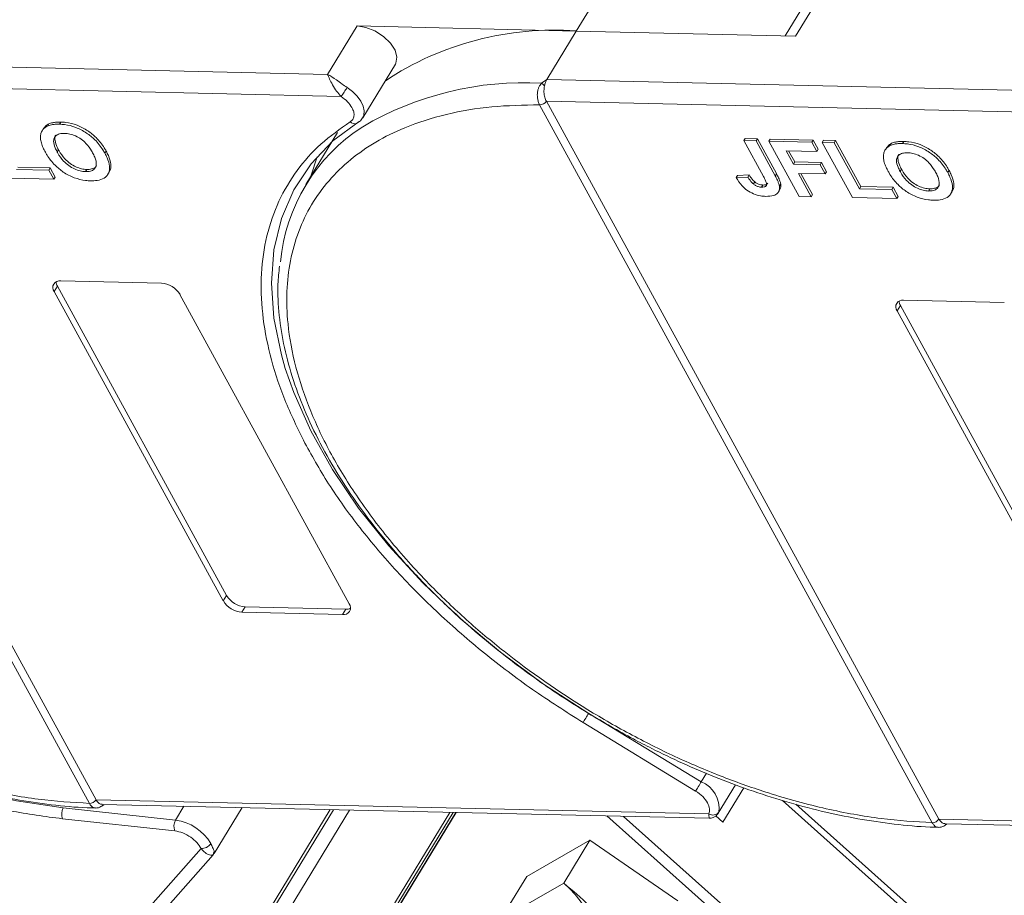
# Model space of a CAD drawing. Header units: millimetres. Extents: x 1675 to 3137, y 343 to 1376.
# Tile 49 of 84: x 2506 to 2562, y 1220 to 1270. Entities that reach past the tile are written whole.
import ezdxf

# ---------------------------------------------------------------- set-up
doc = ezdxf.new("R2010")
doc.units = ezdxf.units.MM

msp = doc.modelspace()

# ---------------------------------------------------------------- linework, layer by layer
at = {"color": 7, "linetype": 'Continuous', "lineweight": 15}
for p, q in [((2539.477, 1272.651), (2537.609, 1269.582)), ((2550.128, 1269.295), (2551.996, 1272.364)), ((2551.182, 1272.018), (2549.533, 1269.309)), ((2525.09, 1269.87), (2523.409, 1267.108)), ((2537.609, 1269.582), (2525.09, 1269.87)), ((2535.928, 1266.82), (2537.609, 1269.582)), ((2537.609, 1269.582), (2550.128, 1269.295)), ((2523.409, 1267.108), (2487.802, 1267.925)), ((2525.416, 1264.625), (2527.283, 1267.694)), ((2487.773, 1266.68), (2524.184, 1265.845)), ((2487.774, 1266.679), (2510.19, 1225.707)), ((2535.63, 1266.609), (2535.928, 1266.82)), ((2571.536, 1266.003), (2535.928, 1266.82)), ((2509.808, 1225.498), (2487.392, 1266.47)), ((2535.9, 1265.576), (2572.311, 1264.741)), ((2535.901, 1265.575), (2558.316, 1224.603)), ((2535.518, 1265.366), (2535.517, 1265.368)), ((2557.934, 1224.393), (2535.518, 1265.366)), ((2508.175, 1264.385), (2508.1, 1264.262)), ((2525.212, 1264.421), (2525.173, 1264.371)), ((2525.441, 1264.671), (2525.416, 1264.625)), ((2507.19, 1264.014), (2507.115, 1263.892)), ((2507.486, 1264.278), (2507.411, 1264.156)), ((2523.978, 1263.789), (2522.167, 1260.812)), ((2525.083, 1264.308), (2525.062, 1264.3)), ((2547.258, 1263.448), (2547.183, 1263.325)), ((2548.299, 1261.285), (2547.183, 1263.325)), ((2547.183, 1263.325), (2547.874, 1263.31)), ((2547.258, 1263.448), (2547.949, 1263.432)), ((2547.949, 1263.432), (2547.874, 1263.31)), ((2547.874, 1263.31), (2548.961, 1261.323)), ((2547.949, 1263.432), (2549.036, 1261.445)), ((2548.685, 1263.415), (2548.611, 1263.293)), ((2550.335, 1260.141), (2548.611, 1263.293)), ((2548.611, 1263.293), (2551.051, 1263.237)), ((2548.685, 1263.415), (2551.126, 1263.359)), ((2551.126, 1263.359), (2551.051, 1263.237)), ((2551.051, 1263.237), (2551.338, 1262.711)), ((2551.126, 1263.359), (2551.413, 1262.834)), ((2551.724, 1263.346), (2551.65, 1263.223)), ((2553.374, 1260.071), (2551.65, 1263.223)), ((2551.65, 1263.223), (2552.34, 1263.207)), ((2551.724, 1263.346), (2552.415, 1263.33)), ((2552.415, 1263.33), (2552.34, 1263.207)), ((2552.34, 1263.207), (2553.777, 1260.58)), ((2552.415, 1263.33), (2553.852, 1260.703)), ((2556.302, 1263.281), (2556.227, 1263.158)), ((2507.976, 1262.671), (2508.05, 1262.793)), ((2510.77, 1262.725), (2510.696, 1262.602)), ((2551.338, 1262.711), (2549.589, 1262.751)), ((2549.589, 1262.751), (2550.009, 1261.984)), ((2549.732, 1262.748), (2550.083, 1262.106)), ((2551.413, 1262.834), (2551.338, 1262.711)), ((2555.317, 1262.91), (2555.242, 1262.787)), ((2555.613, 1263.174), (2555.538, 1263.051)), ((2550.083, 1262.106), (2550.009, 1261.984)), ((2550.083, 1262.106), (2551.603, 1262.072)), ((2551.603, 1262.072), (2551.528, 1261.949)), ((2551.603, 1262.072), (2551.89, 1261.546)), ((2505.651, 1261.685), (2507.492, 1261.642)), ((2505.725, 1261.808), (2507.567, 1261.765)), ((2507.567, 1261.765), (2507.492, 1261.642)), ((2507.492, 1261.642), (2507.78, 1261.117)), ((2507.567, 1261.765), (2507.854, 1261.24)), ((2509.665, 1261.677), (2509.59, 1261.554)), ((2510.868, 1261.405), (2510.942, 1261.527)), ((2550.009, 1261.984), (2551.528, 1261.949)), ((2551.528, 1261.949), (2551.816, 1261.423)), ((2551.89, 1261.546), (2551.816, 1261.423)), ((2556.102, 1261.566), (2556.177, 1261.689)), ((2558.897, 1261.621), (2558.822, 1261.498)), ((2507.78, 1261.117), (2505.247, 1261.175)), ((2507.78, 1261.117), (2507.854, 1261.24)), ((2546.818, 1261.343), (2546.743, 1261.221)), ((2547.412, 1261.245), (2546.743, 1261.221)), ((2546.818, 1261.343), (2547.487, 1261.368)), ((2547.487, 1261.368), (2547.412, 1261.245)), ((2547.795, 1260.974), (2547.72, 1260.851)), ((2549.036, 1261.445), (2548.961, 1261.323)), ((2551.816, 1261.423), (2550.296, 1261.458)), ((2550.296, 1261.458), (2551.026, 1260.125)), ((2550.44, 1261.455), (2551.1, 1260.248)), ((2548.259, 1260.792), (2548.185, 1260.669)), ((2549.162, 1260.405), (2549.237, 1260.527)), ((2549.285, 1260.848), (2549.21, 1260.725)), ((2553.852, 1260.703), (2553.777, 1260.58)), ((2553.777, 1260.58), (2555.619, 1260.538)), ((2553.852, 1260.703), (2555.694, 1260.661)), ((2555.694, 1260.661), (2555.619, 1260.538)), ((2555.619, 1260.538), (2555.906, 1260.013)), ((2555.694, 1260.661), (2555.981, 1260.136)), ((2557.792, 1260.573), (2557.717, 1260.45)), ((2558.994, 1260.3), (2559.069, 1260.423)), ((2551.026, 1260.125), (2550.335, 1260.141)), ((2551.026, 1260.125), (2551.1, 1260.248)), ((2555.906, 1260.013), (2553.374, 1260.071)), ((2555.906, 1260.013), (2555.981, 1260.136)), ((2508.175, 1255.319), (2513.921, 1255.187)), ((2507.988, 1255.012), (2507.801, 1254.705)), ((2507.988, 1255.012), (2517.645, 1237.361)), ((2517.458, 1237.055), (2507.801, 1254.705)), ((2514.984, 1254.54), (2524.641, 1236.89)), ((2556.301, 1254.215), (2562.048, 1254.083)), ((2556.115, 1253.908), (2555.928, 1253.601)), ((2556.115, 1253.908), (2565.771, 1236.257)), ((2565.585, 1235.95), (2555.928, 1253.601)), ((2517.645, 1237.361), (2517.458, 1237.055)), ((2518.708, 1236.715), (2518.521, 1236.408)), ((2524.268, 1236.276), (2518.521, 1236.408)), ((2518.708, 1236.715), (2524.454, 1236.583)), ((2524.454, 1236.583), (2524.268, 1236.276)), ((2544.743, 1226.727), (2538.317, 1230.636)), ((2544.425, 1226.203), (2537.999, 1230.113)), ((2545.039, 1227.213), (2544.743, 1226.727)), ((2545.718, 1224.942), (2546.704, 1226.563)), ((2545.983, 1224.426), (2547.175, 1226.385)), ((2545.176, 1224.903), (2510.19, 1225.706)), ((2549.376, 1225.659), (2574.184, 1203.511)), ((2514.732, 1224.544), (2508.322, 1225.238)), ((2509.809, 1225.496), (2509.808, 1225.498)), ((2510.544, 1225.44), (2545.189, 1224.645)), ((2530.385, 1224.984), (2513.723, 1197.601)), ((2513.79, 1197.386), (2530.581, 1224.98)), ((2515.212, 1225.333), (2514.732, 1224.544)), ((2516.341, 1201.292), (2530.752, 1224.976)), ((2530.733, 1224.976), (2516.389, 1201.402)), ((2516.93, 1222.635), (2518.525, 1225.257)), ((2518.626, 1216.709), (2523.754, 1225.137)), ((2523.549, 1225.141), (2518.845, 1217.411)), ((2519.226, 1216.184), (2524.661, 1225.116)), ((2574.372, 1203.82), (2550.149, 1225.446)), ((2514.68, 1223.925), (2508.27, 1224.619)), ((2539.359, 1224.778), (2561.607, 1204.916)), ((2562.034, 1205.36), (2540.307, 1224.757)), ((2545.581, 1224.785), (2545.983, 1224.426)), ((2593.303, 1223.799), (2558.317, 1224.601)), ((2557.935, 1224.392), (2557.934, 1224.393)), ((2558.67, 1224.335), (2593.316, 1223.54)), ((2534.792, 1221.332), (2538.393, 1223.391)), ((2538.393, 1223.391), (2536.899, 1220.935)), ((2538.393, 1223.391), (2543.412, 1219.934)), ((2516.185, 1222.917), (2499.628, 1204.176)), ((2500.641, 1204.185), (2516.879, 1222.565)), ((2516.906, 1222.648), (2516.899, 1222.601)), ((2533.672, 1219.491), (2534.792, 1221.332)), ((2536.899, 1220.935), (2533.778, 1219.151))]:
    msp.add_line(p, q, dxfattribs=at)
at = {"color": 7, "linetype": 'Continuous', "lineweight": 15, "flags": 128}
for points in [[(2525.09, 1269.87), (2525.592, 1269.791), (2526.114, 1269.585), (2526.601, 1269.275), (2526.998, 1268.892), (2527.265, 1268.479), (2527.372, 1268.08), (2527.308, 1267.738), (2527.283, 1267.694)], [(2524.523, 1266.356), (2524.836, 1266.121), (2525.102, 1265.858), (2525.308, 1265.578), (2525.444, 1265.297), (2525.504, 1265.028), (2525.483, 1264.784), (2525.441, 1264.671)], [(2520.995, 1250.313), (2520.77, 1251.093), (2520.344, 1253.185), (2520.204, 1255.194), (2520.349, 1257.1), (2520.779, 1258.882), (2521.489, 1260.521), (2522.472, 1262.001), (2523.717, 1263.306), (2525.212, 1264.421)], [(2522.807, 1262.399), (2522.466, 1261.35), (2522.444, 1261.267)], [(2508.322, 1225.238), (2505.656, 1225.634), (2502.922, 1226.25), (2500.148, 1227.08), (2497.364, 1228.115), (2494.599, 1229.344), (2491.882, 1230.755), (2489.243, 1232.332), (2486.708, 1234.058), (2484.304, 1235.916), (2482.058, 1237.886), (2479.992, 1239.947), (2478.129, 1242.077), (2476.489, 1244.254), (2475.087, 1246.454), (2473.941, 1248.655), (2473.06, 1250.833), (2472.456, 1252.965), (2472.133, 1255.03)], [(2538.317, 1230.636), (2535.741, 1232.311), (2533.287, 1234.123), (2530.981, 1236.055), (2528.847, 1238.085), (2526.908, 1240.192), (2525.184, 1242.355), (2523.694, 1244.549), (2522.454, 1246.753), (2521.475, 1248.942), (2520.995, 1250.313)], [(2537.999, 1230.113), (2538.028, 1230.161), (2538.063, 1230.219), (2538.103, 1230.285), (2538.147, 1230.356), (2538.191, 1230.429), (2538.236, 1230.503), (2538.278, 1230.572), (2538.317, 1230.636)], [(2544.425, 1226.203), (2544.454, 1226.251), (2544.489, 1226.309), (2544.529, 1226.375), (2544.573, 1226.446), (2544.617, 1226.52), (2544.662, 1226.593), (2544.704, 1226.663), (2544.743, 1226.727)]]:
    msp.add_lwpolyline(points, dxfattribs=at)
at = {"color": 7, "linetype": 'Continuous', "lineweight": 15}
for centre, radius, start, end in [((2536.306, 1252.277), 17.355, 85.6938, 123.6283), ((2534.653, 1248.418), 18.217, 86.9243, 120.4678), ((2535.137, 1265.93), 0.839, 38.6077, 54.0154), ((2517.974, 1270.339), 7.665, 324.103, 328.6891), ((2535.507, 1265.842), 0.475, 271.2703, 325.9023), ((2535.508, 1265.839), 0.473, 271.2927, 326.073), ((2524.962, 1264.662), 0.375, 225.6238, 285.3649), ((2530.995, 1255.44), 10.318, 122.7328, 174.6662), ((2508.105, 1254.941), 0.384, 79.4796, 217.8969), ((2508.47, 1255.299), 0.561, 182.9748, 210.7874), ((2513.829, 1253.838), 1.352, 31.2883, 86.0774), ((2556.231, 1253.837), 0.384, 79.4796, 217.8969), ((2556.597, 1254.195), 0.561, 182.9748, 210.7874), ((2518.8, 1238.064), 1.352, 211.2883, 266.0774), ((2518.614, 1237.757), 1.352, 211.2883, 266.0774), ((2524.338, 1236.654), 0.384, 259.4796, 37.8969), ((2524.488, 1237.142), 0.561, 266.5814, 294.3872), ((2544.148, 1225.226), 1.615, 351.7287, 68.3615), ((2509.797, 1225.971), 0.473, 271.2925, 326.0732), ((2509.798, 1225.968), 0.472, 271.3125, 326.2437), ((2508.972, 1224.871), 0.746, 150.5684, 199.8118), ((2545.413, 1225.251), 0.421, 235.8252, 322.2621), ((2515.382, 1224.177), 0.746, 150.5684, 199.8118), ((2514.384, 1221.854), 2.712, 29.7683, 82.6197), ((2557.924, 1224.867), 0.473, 271.2925, 326.0732), ((2557.924, 1224.864), 0.472, 271.3125, 326.2437), ((2516.201, 1223.567), 0.65, 268.5482, 325.7249), ((2533.465, 1216.763), 5.404, 334.5028, 50.5428)]:
    msp.add_arc(centre, radius, start, end, dxfattribs=at)
for points, knots in [([(2523.409, 1267.108), (2523.57, 1267.012), (2523.82, 1266.864), (2524.213, 1266.57), (2524.427, 1266.423), (2524.523, 1266.356)], [0, 0, 0, 0, 0.498413, 0.772928, 1, 1, 1, 1]), ([(2524.184, 1265.845), (2524.095, 1265.942), (2523.906, 1266.148), (2523.686, 1266.511), (2523.514, 1266.852), (2523.444, 1267.022), (2523.409, 1267.108)], [0, 0, 0, 0, 0.23435, 0.498195, 0.748869, 1, 1, 1, 1]), ([(2535.517, 1265.368), (2535.489, 1265.429), (2535.436, 1265.541), (2535.391, 1265.759), (2535.38, 1265.972), (2535.406, 1266.177), (2535.456, 1266.347), (2535.528, 1266.495), (2535.598, 1266.573), (2535.63, 1266.609)], [0, 0, 0, 0, 0.172016, 0.312756, 0.499599, 0.630391, 0.758026, 0.889228, 1, 1, 1, 1]), ([(2509.808, 1225.498), (2508.844, 1225.557), (2506.887, 1225.678), (2503.741, 1226.257), (2500.708, 1227.077), (2497.864, 1228.08), (2495.256, 1229.185), (2492.665, 1230.469), (2489.278, 1232.409), (2486.081, 1234.639), (2483.188, 1237.072), (2481.011, 1239.146), (2478.907, 1241.47), (2476.995, 1244.002), (2475.449, 1246.515), (2474.249, 1249.02), (2473.404, 1251.528), (2472.986, 1253.814), (2472.92, 1255.839), (2473.124, 1257.605), (2473.592, 1259.263), (2474.574, 1261.302), (2476.066, 1263.026), (2478.006, 1264.377), (2479.811, 1265.274), (2482.012, 1265.974), (2484.597, 1266.421), (2486.469, 1266.454), (2487.392, 1266.47)], [0, 0, 0, 0, 0.038862, 0.078912, 0.1200677, 0.1522272, 0.1843815, 0.2172151, 0.2500433, 0.3156185, 0.347778, 0.3799323, 0.4210926, 0.4611415, 0.5, 0.5388632, 0.578912, 0.6200677, 0.6522272, 0.6843815, 0.7172151, 0.7500433, 0.8156185, 0.847778, 0.8799323, 0.9210926, 0.9611404, 1, 1, 1, 1]), ([(2535.793, 1266.454), (2535.779, 1266.356), (2535.753, 1266.162), (2535.786, 1265.865), (2535.848, 1265.676), (2535.893, 1265.59), (2535.9, 1265.576)], [0, 0, 0, 0, 0.313335, 0.626691, 0.940048, 1, 1, 1, 1]), ([(2535.9, 1265.576), (2535.9, 1265.576), (2535.9, 1265.576), (2535.9, 1265.575), (2535.9, 1265.575), (2535.901, 1265.575)], [0, 0, 0, 0, 0.384699, 0.69235, 1, 1, 1, 1]), ([(2557.934, 1224.393), (2556.97, 1224.453), (2555.013, 1224.574), (2551.867, 1225.153), (2548.834, 1225.973), (2545.991, 1226.975), (2543.382, 1228.08), (2540.792, 1229.365), (2537.405, 1231.305), (2534.208, 1233.535), (2531.315, 1235.967), (2529.137, 1238.041), (2527.033, 1240.366), (2525.121, 1242.898), (2523.575, 1245.411), (2522.376, 1247.916), (2521.531, 1250.424), (2521.113, 1252.709), (2521.047, 1254.735), (2521.25, 1256.5), (2521.719, 1258.159), (2522.701, 1260.197), (2524.193, 1261.922), (2526.133, 1263.273), (2527.937, 1264.169), (2530.139, 1264.869), (2532.724, 1265.316), (2534.596, 1265.35), (2535.518, 1265.366)], [0, 0, 0, 0, 0.038862, 0.078912, 0.1200677, 0.1522272, 0.1843815, 0.2172151, 0.2500433, 0.3156185, 0.347778, 0.3799323, 0.4210926, 0.4611415, 0.5, 0.5388632, 0.578912, 0.6200677, 0.6522272, 0.6843815, 0.7172151, 0.7500433, 0.8156185, 0.847778, 0.8799323, 0.9210926, 0.9611404, 1, 1, 1, 1]), ([(2524.7, 1264.394), (2524.754, 1264.437), (2524.864, 1264.526), (2524.93, 1264.726), (2524.919, 1264.958), (2524.841, 1265.126), (2524.803, 1265.208)], [0, 0, 0, 0, 0.2455128, 0.5, 0.7544872, 1, 1, 1, 1]), ([(2507.486, 1264.278), (2507.522, 1264.293), (2507.594, 1264.323), (2507.709, 1264.35), (2507.823, 1264.369), (2507.936, 1264.38), (2508.053, 1264.386), (2508.134, 1264.385), (2508.175, 1264.385)], [0, 0, 0, 0, 0.185429, 0.37219, 0.527708, 0.683877, 0.841678, 1, 1, 1, 1]), ([(2508.175, 1264.385), (2508.272, 1264.38), (2508.567, 1264.365), (2509.104, 1264.231), (2509.717, 1263.914), (2510.268, 1263.461), (2510.586, 1263.048), (2510.735, 1262.787), (2510.77, 1262.725)], [0, 0, 0, 0, 0.101398, 0.306996, 0.506144, 0.685262, 0.924557, 1, 1, 1, 1]), ([(2522.026, 1246.22), (2521.63, 1247.045), (2520.838, 1248.695), (2520.076, 1251.12), (2519.641, 1253.485), (2519.575, 1255.762), (2519.886, 1257.915), (2520.571, 1259.893), (2521.616, 1261.644), (2522.966, 1263.177), (2524.122, 1263.988), (2524.7, 1264.394)], [0, 0, 0, 0, 0.109778, 0.219542, 0.32932, 0.441716, 0.554889, 0.668062, 0.780458, 0.890226, 1, 1, 1, 1]), ([(2525.061, 1264.3), (2525.141, 1264.35), (2525.303, 1264.45), (2525.4, 1264.608), (2525.449, 1264.688)], [0, 0, 0, 0, 0.4957618, 1, 1, 1, 1]), ([(2507.018, 1263.463), (2507.02, 1263.538), (2507.024, 1263.687), (2507.116, 1263.928), (2507.259, 1264.083), (2507.395, 1264.148), (2507.411, 1264.156)], [0, 0, 0, 0, 0.250896, 0.502166, 0.940512, 1, 1, 1, 1]), ([(2507.194, 1264.011), (2507.262, 1264.104), (2507.339, 1264.209), (2507.47, 1264.271), (2507.486, 1264.278)], [0, 0, 0, 0, 0.874905, 1, 1, 1, 1]), ([(2507.411, 1264.156), (2507.447, 1264.17), (2507.519, 1264.2), (2507.635, 1264.227), (2507.749, 1264.247), (2507.861, 1264.258), (2507.978, 1264.264), (2508.06, 1264.263), (2508.1, 1264.262)], [0, 0, 0, 0, 0.185429, 0.37219, 0.527708, 0.683877, 0.841678, 1, 1, 1, 1]), ([(2508.1, 1264.262), (2508.198, 1264.257), (2508.493, 1264.242), (2509.03, 1264.108), (2509.642, 1263.791), (2510.193, 1263.338), (2510.512, 1262.926), (2510.66, 1262.665), (2510.696, 1262.602)], [0, 0, 0, 0, 0.101398, 0.306996, 0.506144, 0.685262, 0.924557, 1, 1, 1, 1]), ([(2507.296, 1262.666), (2507.274, 1262.708), (2507.228, 1262.792), (2507.168, 1262.922), (2507.112, 1263.056), (2507.065, 1263.194), (2507.031, 1263.331), (2507.023, 1263.419), (2507.018, 1263.463)], [0, 0, 0, 0, 0.15395, 0.308181, 0.478699, 0.649961, 0.824203, 1, 1, 1, 1]), ([(2507.976, 1262.671), (2507.932, 1262.755), (2507.823, 1262.967), (2507.743, 1263.267), (2507.805, 1263.523), (2507.974, 1263.678), (2508.193, 1263.735), (2508.345, 1263.736), (2508.396, 1263.737)], [0, 0, 0, 0, 0.158617, 0.400864, 0.573059, 0.745486, 0.912985, 1, 1, 1, 1]), ([(2508.05, 1262.793), (2508.007, 1262.878), (2507.896, 1263.091), (2507.83, 1263.381), (2507.844, 1263.585), (2507.901, 1263.637), (2507.903, 1263.638)], [0, 0, 0, 0, 0.274858, 0.694634, 0.993023, 1, 1, 1, 1]), ([(2508.396, 1263.737), (2508.496, 1263.729), (2508.696, 1263.714), (2509.03, 1263.601), (2509.352, 1263.415), (2509.682, 1263.12), (2509.875, 1262.848), (2509.977, 1262.668), (2509.997, 1262.633)], [0, 0, 0, 0, 0.160292, 0.321922, 0.490761, 0.657569, 0.933883, 1, 1, 1, 1]), ([(2555.613, 1263.174), (2555.648, 1263.189), (2555.721, 1263.218), (2555.836, 1263.245), (2555.95, 1263.265), (2556.063, 1263.276), (2556.18, 1263.282), (2556.261, 1263.281), (2556.302, 1263.281)], [0, 0, 0, 0, 0.1854289, 0.3721896, 0.5277082, 0.6838775, 0.8416784, 1, 1, 1, 1]), ([(2556.302, 1263.281), (2556.399, 1263.275), (2556.694, 1263.26), (2557.231, 1263.127), (2557.843, 1262.81), (2558.394, 1262.357), (2558.713, 1261.944), (2558.861, 1261.683), (2558.897, 1261.621)], [0, 0, 0, 0, 0.101398, 0.306996, 0.506144, 0.685262, 0.924557, 1, 1, 1, 1]), ([(2509.879, 1261.029), (2509.782, 1261.034), (2509.487, 1261.049), (2508.947, 1261.18), (2508.332, 1261.499), (2507.782, 1261.953), (2507.472, 1262.357), (2507.328, 1262.61), (2507.296, 1262.666)], [0, 0, 0, 0, 0.102171, 0.30922, 0.51365, 0.692275, 0.932413, 1, 1, 1, 1]), ([(2509.59, 1261.554), (2509.49, 1261.562), (2509.29, 1261.579), (2508.954, 1261.699), (2508.618, 1261.894), (2508.269, 1262.209), (2508.081, 1262.482), (2507.986, 1262.653), (2507.976, 1262.671)], [0, 0, 0, 0, 0.15971, 0.320429, 0.491074, 0.67705, 0.96629, 1, 1, 1, 1]), ([(2509.665, 1261.677), (2509.565, 1261.685), (2509.364, 1261.701), (2509.029, 1261.822), (2508.693, 1262.017), (2508.344, 1262.332), (2508.156, 1262.605), (2508.06, 1262.776), (2508.05, 1262.793)], [0, 0, 0, 0, 0.1597099, 0.3204292, 0.4910735, 0.6770503, 0.9662903, 1, 1, 1, 1]), ([(2509.997, 1262.633), (2510.04, 1262.549), (2510.161, 1262.313), (2510.24, 1261.986), (2510.136, 1261.727), (2509.945, 1261.588), (2509.736, 1261.554), (2509.613, 1261.554), (2509.59, 1261.554)], [0, 0, 0, 0, 0.1585903, 0.4472388, 0.6203806, 0.7935748, 0.9612953, 1, 1, 1, 1]), ([(2510.77, 1262.725), (2510.814, 1262.641), (2510.947, 1262.387), (2511.052, 1261.994), (2511.05, 1261.665), (2510.945, 1261.556), (2510.928, 1261.537)], [0, 0, 0, 0, 0.192169, 0.579672, 0.929764, 1, 1, 1, 1]), ([(2555.145, 1262.359), (2555.147, 1262.434), (2555.15, 1262.583), (2555.243, 1262.824), (2555.386, 1262.978), (2555.522, 1263.044), (2555.538, 1263.051)], [0, 0, 0, 0, 0.250896, 0.502166, 0.940512, 1, 1, 1, 1]), ([(2555.321, 1262.907), (2555.389, 1262.999), (2555.466, 1263.105), (2555.596, 1263.166), (2555.613, 1263.174)], [0, 0, 0, 0, 0.874905, 1, 1, 1, 1]), ([(2555.538, 1263.051), (2555.574, 1263.066), (2555.646, 1263.095), (2555.761, 1263.123), (2555.875, 1263.142), (2555.988, 1263.153), (2556.105, 1263.159), (2556.186, 1263.158), (2556.227, 1263.158)], [0, 0, 0, 0, 0.185429, 0.37219, 0.527708, 0.683877, 0.841678, 1, 1, 1, 1]), ([(2556.102, 1261.566), (2556.059, 1261.65), (2555.95, 1261.863), (2555.87, 1262.162), (2555.931, 1262.419), (2556.101, 1262.574), (2556.32, 1262.631), (2556.471, 1262.632), (2556.523, 1262.632)], [0, 0, 0, 0, 0.1586166, 0.4008637, 0.5730594, 0.7454856, 0.9129852, 1, 1, 1, 1]), ([(2556.227, 1263.158), (2556.324, 1263.153), (2556.619, 1263.138), (2557.156, 1263.004), (2557.768, 1262.687), (2558.32, 1262.234), (2558.638, 1261.821), (2558.787, 1261.56), (2558.822, 1261.498)], [0, 0, 0, 0, 0.101398, 0.306996, 0.506144, 0.685262, 0.924557, 1, 1, 1, 1]), ([(2556.523, 1262.632), (2556.622, 1262.625), (2556.822, 1262.61), (2557.156, 1262.497), (2557.479, 1262.31), (2557.809, 1262.015), (2558.002, 1261.744), (2558.104, 1261.564), (2558.123, 1261.529)], [0, 0, 0, 0, 0.160292, 0.321922, 0.490761, 0.657569, 0.933883, 1, 1, 1, 1]), ([(2510.696, 1262.602), (2510.739, 1262.518), (2510.87, 1262.265), (2510.989, 1261.863), (2510.936, 1261.453), (2510.685, 1261.168), (2510.303, 1261.036), (2510.007, 1261.031), (2509.879, 1261.029)], [0, 0, 0, 0, 0.101888, 0.307343, 0.492963, 0.678647, 0.860791, 1, 1, 1, 1]), ([(2555.423, 1261.561), (2555.4, 1261.603), (2555.355, 1261.688), (2555.294, 1261.818), (2555.238, 1261.952), (2555.192, 1262.09), (2555.157, 1262.227), (2555.149, 1262.315), (2555.145, 1262.359)], [0, 0, 0, 0, 0.15395, 0.308181, 0.478699, 0.649961, 0.824203, 1, 1, 1, 1]), ([(2556.177, 1261.689), (2556.133, 1261.774), (2556.023, 1261.987), (2555.956, 1262.277), (2555.971, 1262.48), (2556.028, 1262.532), (2556.029, 1262.534)], [0, 0, 0, 0, 0.274858, 0.694634, 0.993023, 1, 1, 1, 1]), ([(2510.21, 1261.904), (2510.205, 1261.889), (2510.175, 1261.804), (2510.014, 1261.714), (2509.811, 1261.677), (2509.688, 1261.677), (2509.665, 1261.677)], [0, 0, 0, 0, 0.084934, 0.502415, 0.906703, 1, 1, 1, 1]), ([(2558.006, 1259.925), (2557.908, 1259.93), (2557.614, 1259.945), (2557.074, 1260.076), (2556.459, 1260.394), (2555.908, 1260.849), (2555.599, 1261.253), (2555.455, 1261.506), (2555.423, 1261.561)], [0, 0, 0, 0, 0.102171, 0.30922, 0.51365, 0.692275, 0.932413, 1, 1, 1, 1]), ([(2557.717, 1260.45), (2557.617, 1260.458), (2557.416, 1260.474), (2557.08, 1260.595), (2556.745, 1260.79), (2556.396, 1261.105), (2556.208, 1261.378), (2556.112, 1261.549), (2556.102, 1261.566)], [0, 0, 0, 0, 0.15971, 0.320429, 0.491074, 0.67705, 0.96629, 1, 1, 1, 1]), ([(2557.792, 1260.573), (2557.692, 1260.581), (2557.491, 1260.597), (2557.155, 1260.718), (2556.819, 1260.912), (2556.47, 1261.227), (2556.283, 1261.501), (2556.187, 1261.671), (2556.177, 1261.689)], [0, 0, 0, 0, 0.15971, 0.320429, 0.491074, 0.67705, 0.96629, 1, 1, 1, 1]), ([(2558.123, 1261.529), (2558.166, 1261.445), (2558.287, 1261.208), (2558.367, 1260.881), (2558.263, 1260.622), (2558.072, 1260.483), (2557.863, 1260.45), (2557.74, 1260.45), (2557.717, 1260.45)], [0, 0, 0, 0, 0.15859, 0.447239, 0.620381, 0.793575, 0.961295, 1, 1, 1, 1]), ([(2558.822, 1261.498), (2558.866, 1261.414), (2558.997, 1261.16), (2559.116, 1260.759), (2559.063, 1260.348), (2558.812, 1260.064), (2558.43, 1259.932), (2558.134, 1259.927), (2558.006, 1259.925)], [0, 0, 0, 0, 0.101888, 0.307343, 0.492963, 0.678647, 0.860791, 1, 1, 1, 1]), ([(2558.897, 1261.621), (2558.941, 1261.536), (2559.073, 1261.282), (2559.179, 1260.89), (2559.177, 1260.56), (2559.072, 1260.451), (2559.055, 1260.433)], [0, 0, 0, 0, 0.192169, 0.579672, 0.929764, 1, 1, 1, 1]), ([(2548.427, 1260.145), (2548.329, 1260.15), (2548.107, 1260.163), (2547.727, 1260.272), (2547.356, 1260.484), (2546.999, 1260.808), (2546.844, 1261.058), (2546.743, 1261.221)], [0, 0, 0, 0, 0.155292, 0.353145, 0.543243, 0.704067, 1, 1, 1, 1]), ([(2547.72, 1260.851), (2547.694, 1260.875), (2547.64, 1260.923), (2547.581, 1260.995), (2547.531, 1261.061), (2547.489, 1261.122), (2547.449, 1261.184), (2547.424, 1261.225), (2547.412, 1261.245)], [0, 0, 0, 0, 0.1938055, 0.3931273, 0.5440688, 0.6954121, 0.8476129, 1, 1, 1, 1]), ([(2547.487, 1261.368), (2547.499, 1261.347), (2547.525, 1261.305), (2547.566, 1261.24), (2547.613, 1261.174), (2547.665, 1261.106), (2547.723, 1261.038), (2547.771, 1260.995), (2547.795, 1260.974)], [0, 0, 0, 0, 0.155996, 0.312125, 0.480895, 0.650212, 0.823248, 1, 1, 1, 1]), ([(2547.795, 1260.974), (2547.842, 1260.939), (2547.933, 1260.872), (2548.086, 1260.813), (2548.192, 1260.794), (2548.247, 1260.792), (2548.259, 1260.792)], [0, 0, 0, 0, 0.330398, 0.624767, 0.917361, 1, 1, 1, 1]), ([(2548.299, 1261.285), (2548.343, 1261.201), (2548.419, 1261.056), (2548.48, 1260.881), (2548.477, 1260.769), (2548.426, 1260.71), (2548.329, 1260.672), (2548.24, 1260.67), (2548.185, 1260.669)], [0, 0, 0, 0, 0.292027, 0.504854, 0.613905, 0.723685, 0.829816, 1, 1, 1, 1]), ([(2548.961, 1261.323), (2548.983, 1261.281), (2549.028, 1261.196), (2549.084, 1261.083), (2549.129, 1260.983), (2549.162, 1260.897), (2549.193, 1260.81), (2549.205, 1260.753), (2549.21, 1260.725)], [0, 0, 0, 0, 0.2082698, 0.416707, 0.5614806, 0.7065734, 0.8528245, 1, 1, 1, 1]), ([(2549.036, 1261.445), (2549.058, 1261.403), (2549.103, 1261.319), (2549.159, 1261.206), (2549.204, 1261.106), (2549.237, 1261.019), (2549.268, 1260.932), (2549.279, 1260.876), (2549.285, 1260.848)], [0, 0, 0, 0, 0.2082698, 0.416707, 0.5614806, 0.7065734, 0.8528245, 1, 1, 1, 1]), ([(2548.185, 1260.669), (2548.154, 1260.67), (2548.093, 1260.674), (2548.003, 1260.696), (2547.92, 1260.726), (2547.849, 1260.761), (2547.781, 1260.803), (2547.74, 1260.835), (2547.72, 1260.851)], [0, 0, 0, 0, 0.202387, 0.410907, 0.557829, 0.709472, 0.853224, 1, 1, 1, 1]), ([(2548.259, 1260.792), (2548.32, 1260.793), (2548.416, 1260.796), (2548.511, 1260.838), (2548.53, 1260.88), (2548.538, 1260.897)], [0, 0, 0, 0, 0.495374, 0.790754, 1, 1, 1, 1]), ([(2549.21, 1260.725), (2549.214, 1260.648), (2549.223, 1260.492), (2549.109, 1260.307), (2548.861, 1260.157), (2548.591, 1260.149), (2548.427, 1260.145)], [0, 0, 0, 0, 0.20646, 0.413515, 0.645211, 1, 1, 1, 1]), ([(2549.285, 1260.848), (2549.293, 1260.768), (2549.305, 1260.648), (2549.245, 1260.563), (2549.225, 1260.534)], [0, 0, 0, 0, 0.6631606, 1, 1, 1, 1]), ([(2558.337, 1260.799), (2558.332, 1260.785), (2558.301, 1260.7), (2558.14, 1260.61), (2557.938, 1260.573), (2557.815, 1260.573), (2557.792, 1260.573)], [0, 0, 0, 0, 0.084934, 0.502415, 0.906703, 1, 1, 1, 1]), ([(2520.668, 1256.151), (2520.631, 1255.814), (2520.531, 1254.91), (2520.622, 1253.357), (2520.912, 1251.519), (2521.431, 1249.636), (2522.158, 1247.729), (2523.087, 1245.812), (2524.209, 1243.902), (2525.508, 1242.015), (2526.969, 1240.169), (2528.569, 1238.387), (2530.269, 1236.699), (2532.01, 1235.147), (2533.612, 1233.852), (2535.096, 1232.747), (2536.597, 1231.7), (2537.7, 1231.01), (2538.31, 1230.629)], [0, 0, 0, 0, 0.04157, 0.111425, 0.181343, 0.251234, 0.321027, 0.390661, 0.460062, 0.529153, 0.597797, 0.665722, 0.732344, 0.796145, 0.855223, 0.897404, 0.943271, 1, 1, 1, 1]), ([(2508.27, 1224.619), (2507.274, 1224.752), (2505.283, 1225.019), (2502.156, 1225.777), (2498.963, 1226.795), (2495.736, 1228.096), (2492.554, 1229.645), (2489.492, 1231.404), (2486.587, 1233.341), (2483.866, 1235.43), (2481.342, 1237.659), (2479.028, 1240.018), (2476.963, 1242.484), (2475.156, 1245.027), (2474.229, 1246.733), (2473.766, 1247.586)], [0, 0, 0, 0, 0.07578, 0.151564, 0.229159, 0.30729, 0.385421, 0.463015, 0.538792, 0.614579, 0.690356, 0.766144, 0.843738, 0.921869, 1, 1, 1, 1]), ([(2537.999, 1230.113), (2537.023, 1230.731), (2535.073, 1231.969), (2532.314, 1234.066), (2529.717, 1236.318), (2527.332, 1238.717), (2525.227, 1241.203), (2523.417, 1243.717), (2522.486, 1245.393), (2522.026, 1246.22)], [0, 0, 0, 0, 0.140647, 0.281304, 0.425319, 0.570331, 0.715342, 0.859358, 1, 1, 1, 1]), ([(2490.183, 1231.733), (2491.031, 1231.236), (2492.22, 1230.538), (2494.02, 1229.614), (2495.564, 1228.877), (2497.418, 1228.086), (2499.367, 1227.353), (2501.401, 1226.696), (2503.477, 1226.142), (2505.569, 1225.703), (2507.645, 1225.404), (2509.181, 1225.252), (2509.996, 1225.246), (2510.154, 1225.245)], [0, 0, 0, 0, 0.130517, 0.183018, 0.269988, 0.35985, 0.455797, 0.555409, 0.657717, 0.761961, 0.867622, 0.974343, 1, 1, 1, 1]), ([(2538.31, 1230.629), (2539.158, 1230.132), (2540.347, 1229.434), (2542.147, 1228.509), (2543.691, 1227.773), (2545.545, 1226.981), (2547.494, 1226.248), (2549.527, 1225.592), (2551.604, 1225.038), (2553.696, 1224.598), (2555.771, 1224.3), (2557.308, 1224.147), (2558.123, 1224.142), (2558.281, 1224.141)], [0, 0, 0, 0, 0.130517, 0.1830179, 0.2699884, 0.3598498, 0.4557967, 0.5554091, 0.6577173, 0.7619608, 0.8676216, 0.9743435, 1, 1, 1, 1]), ([(2510.19, 1225.707), (2510.19, 1225.707), (2510.19, 1225.706), (2510.19, 1225.706), (2510.19, 1225.706), (2510.19, 1225.706)], [0, 0, 0, 0, 0.384666, 0.692333, 1, 1, 1, 1]), ([(2510.19, 1225.706), (2510.233, 1225.643), (2510.319, 1225.517), (2510.449, 1225.438), (2510.525, 1225.448), (2510.543, 1225.451)], [0, 0, 0, 0, 0.42964, 0.85928, 1, 1, 1, 1]), ([(2510.153, 1225.235), (2510.107, 1225.243), (2510.022, 1225.257), (2509.904, 1225.349), (2509.842, 1225.444), (2509.809, 1225.496)], [0, 0, 0, 0, 0.351708, 0.643429, 1, 1, 1, 1]), ([(2510.161, 1225.232), (2510.216, 1225.235), (2510.322, 1225.241), (2510.491, 1225.312), (2510.593, 1225.391), (2510.652, 1225.437)], [0, 0, 0, 0, 0.313627, 0.602894, 1, 1, 1, 1]), ([(2545.19, 1224.645), (2545.19, 1224.653), (2545.191, 1224.667), (2545.181, 1224.827), (2545.176, 1224.903)], [0, 0, 0, 0, 0.529586, 1, 1, 1, 1]), ([(2545.191, 1224.645), (2545.269, 1224.651), (2545.398, 1224.662), (2545.585, 1224.769), (2545.666, 1224.873), (2545.709, 1224.929)], [0, 0, 0, 0, 0.411574, 0.687573, 1, 1, 1, 1]), ([(2558.316, 1224.603), (2558.316, 1224.602), (2558.317, 1224.602), (2558.317, 1224.602), (2558.317, 1224.601), (2558.317, 1224.601)], [0, 0, 0, 0, 0.384666, 0.692333, 1, 1, 1, 1]), ([(2558.317, 1224.601), (2558.36, 1224.539), (2558.446, 1224.413), (2558.576, 1224.333), (2558.651, 1224.344), (2558.67, 1224.346)], [0, 0, 0, 0, 0.42964, 0.85928, 1, 1, 1, 1]), ([(2558.28, 1224.131), (2558.234, 1224.139), (2558.149, 1224.153), (2558.03, 1224.244), (2557.969, 1224.339), (2557.935, 1224.392)], [0, 0, 0, 0, 0.351708, 0.643429, 1, 1, 1, 1]), ([(2558.288, 1224.127), (2558.343, 1224.131), (2558.448, 1224.137), (2558.618, 1224.208), (2558.72, 1224.287), (2558.779, 1224.333)], [0, 0, 0, 0, 0.313627, 0.602894, 1, 1, 1, 1]), ([(2516.899, 1222.601), (2516.88, 1222.573), (2516.841, 1222.517), (2516.671, 1222.54), (2516.437, 1222.657), (2516.265, 1222.834), (2516.185, 1222.917)], [0, 0, 0, 0, 0.251519, 0.501784, 0.765632, 1, 1, 1, 1]), ([(2516.738, 1223.201), (2516.777, 1223.124), (2516.863, 1222.954), (2516.956, 1222.748), (2516.924, 1222.685), (2516.906, 1222.648)], [0, 0, 0, 0, 0.259424, 0.573072, 1, 1, 1, 1]), ([(2539.562, 1214.31), (2539.676, 1214.572), (2539.967, 1215.241), (2539.902, 1216.553), (2539.417, 1218.118), (2538.426, 1219.703), (2537.406, 1220.526), (2536.899, 1220.935)], [0, 0, 0, 0, 0.125713, 0.321276, 0.524466, 0.763484, 1, 1, 1, 1])]:
    msp.add_open_spline(points, degree=3, knots=knots, dxfattribs=at)
for points in [[(2535.928, 1266.82), (2535.899, 1266.766), (2535.841, 1266.658), (2535.809, 1266.522), (2535.793, 1266.454)], [(2524.803, 1265.208), (2524.727, 1265.325), (2524.575, 1265.558), (2524.314, 1265.749), (2524.184, 1265.845)], [(2545.106, 1225.527), (2545.023, 1225.652), (2544.856, 1225.904), (2544.569, 1226.103), (2544.425, 1226.203)], [(2545.176, 1224.903), (2545.204, 1224.995), (2545.259, 1225.179), (2545.157, 1225.411), (2545.106, 1225.527)], [(2515.594, 1223.564), (2515.444, 1223.655), (2515.143, 1223.838), (2514.835, 1223.896), (2514.68, 1223.925)], [(2516.185, 1222.917), (2516.115, 1223.034), (2515.974, 1223.267), (2515.721, 1223.465), (2515.594, 1223.564)]]:
    msp.add_open_spline(points, degree=3, dxfattribs=at)

doc.saveas('drawing.dxf')
